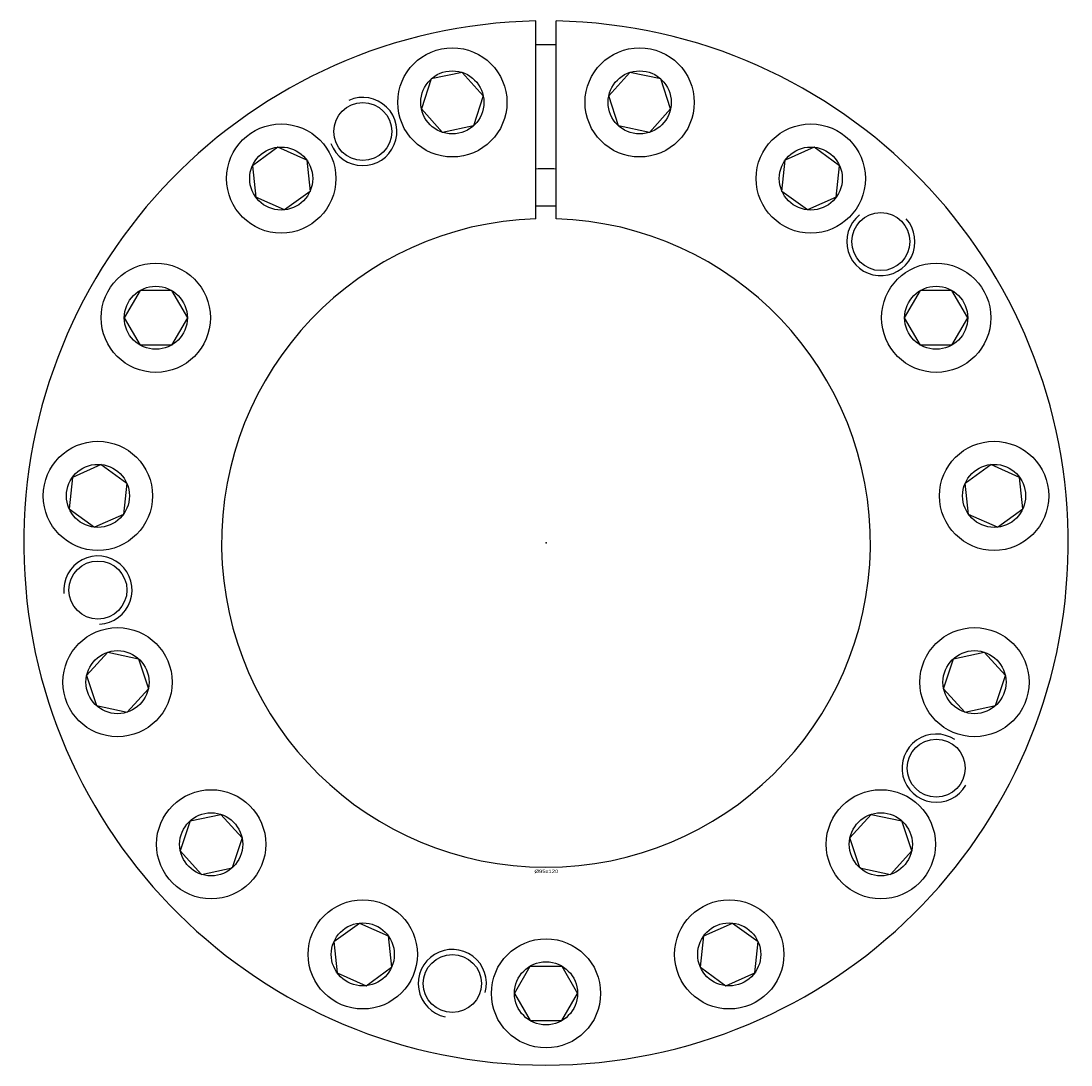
# Model space of a CAD drawing. Extents: x -77 to 77, y -76 to 365.
# Tile 1 of 2: x -77 to 77, y -76 to 76. Entities that reach past the tile are written whole.
import ezdxf
from ezdxf.enums import TextEntityAlignment as Align

# ---------------------------------------------------------------- set-up
doc = ezdxf.new("R2010")
doc.units = 0
doc.linetypes.add('CADRA_SOLID', pattern=[0])
doc.layers.get('0').update_dxf_attribs({"color": 112, "linetype": 'CADRA_SOLID'})

# ---------------------------------------------------------------- blocks, each defined once
blk = doc.blocks.new('BLOCK0')
for p, q in [((-1.5, 47.5), (-1.5, 76.49)), ((1.5, 47.5), (1.5, 76.49)), ((-16.81, 67.99), (-18.24, 63.6)), ((-12.29, 68.95), (-16.81, 67.99)), ((-9.2, 65.52), (-12.29, 68.95)), ((12.29, 68.95), (9.2, 65.52)), ((16.81, 67.99), (12.29, 68.95)), ((18.24, 63.6), (16.81, 67.99)), ((-9.2, 65.52), (-10.63, 61.13)), ((10.63, 61.13), (9.2, 65.52)), ((-15.15, 60.16), (-18.24, 63.6)), ((18.24, 63.6), (15.15, 60.16)), ((-10.63, 61.13), (-15.15, 60.16)), ((15.15, 60.16), (10.63, 61.13)), ((-39.28, 57.99), (-43.01, 55.27)), ((-35.06, 56.11), (-39.28, 57.99)), ((39.28, 57.99), (35.06, 56.11)), ((43.01, 55.27), (39.28, 57.99)), ((-35.06, 56.11), (-34.57, 51.52)), ((34.57, 51.52), (35.06, 56.11)), ((-43.01, 55.27), (-42.53, 50.68)), ((42.53, 50.68), (43.01, 55.27)), ((-34.57, 51.52), (-38.31, 48.8)), ((38.31, 48.8), (34.57, 51.52)), ((-38.31, 48.8), (-42.53, 50.68)), ((42.53, 50.68), (38.31, 48.8)), ((-59.47, 37), (-61.78, 33)), ((-54.85, 37), (-59.47, 37)), ((-54.85, 37), (-52.54, 33)), ((52.54, 33), (54.85, 37)), ((59.47, 37), (54.85, 37)), ((61.78, 33), (59.47, 37)), ((-61.78, 33), (-59.47, 29)), ((-52.54, 33), (-54.85, 29)), ((54.85, 29), (52.54, 33)), ((59.47, 29), (61.78, 33)), ((-54.85, 29), (-59.47, 29)), ((59.47, 29), (54.85, 29)), ((-65.16, 11.49), (-69.38, 9.61)), ((-65.16, 11.49), (-61.42, 8.78)), ((61.42, 8.78), (65.16, 11.49)), ((69.38, 9.61), (65.16, 11.49)), ((-69.38, 9.61), (-69.86, 5.02)), ((69.86, 5.02), (69.38, 9.61)), ((-61.42, 8.78), (-61.9, 4.18)), ((61.9, 4.18), (61.42, 8.78)), ((-69.86, 5.02), (-66.12, 2.31)), ((66.12, 2.31), (69.86, 5.02)), ((-61.9, 4.18), (-66.12, 2.31)), ((66.12, 2.31), (61.9, 4.18)), ((-64.2, -16), (-67.29, -19.43)), ((-64.2, -16), (-59.68, -16.96)), ((59.68, -16.96), (64.2, -16)), ((67.29, -19.43), (64.2, -16)), ((-59.68, -16.96), (-58.25, -21.36)), ((58.25, -21.36), (59.68, -16.96)), ((-67.29, -19.43), (-65.86, -23.83)), ((65.86, -23.83), (67.29, -19.43)), ((-58.25, -21.36), (-61.34, -24.79)), ((61.34, -24.79), (58.25, -21.36)), ((-65.86, -23.83), (-61.34, -24.79)), ((61.34, -24.79), (65.86, -23.83)), ((-52.14, -40.73), (-47.62, -39.77)), ((-47.62, -39.77), (-44.53, -43.2)), ((44.53, -43.2), (47.62, -39.77)), ((47.62, -39.77), (52.14, -40.73)), ((-52.14, -40.73), (-53.57, -45.12)), ((53.57, -45.12), (52.14, -40.73)), ((-44.53, -43.2), (-45.96, -47.6)), ((45.96, -47.6), (44.53, -43.2)), ((-53.57, -45.12), (-50.47, -48.56)), ((50.47, -48.56), (53.57, -45.12)), ((-50.47, -48.56), (-45.96, -47.6)), ((45.96, -47.6), (50.47, -48.56)), ((-31.06, -58.42), (-27.33, -55.7)), ((-27.33, -55.7), (-23.11, -57.58)), ((23.11, -57.58), (27.33, -55.7)), ((27.33, -55.7), (31.06, -58.42)), ((-31.06, -58.42), (-30.58, -63.01)), ((-23.11, -57.58), (-22.63, -62.17)), ((22.63, -62.17), (23.11, -57.58)), ((30.58, -63.01), (31.06, -58.42)), ((-30.58, -63.01), (-26.36, -64.89)), ((-26.36, -64.89), (-22.63, -62.17)), ((-4.62, -66), (-2.31, -62)), ((-2.31, -62), (2.31, -62)), ((2.31, -62), (4.62, -66)), ((22.63, -62.17), (26.36, -64.89)), ((26.36, -64.89), (30.58, -63.01)), ((-4.62, -66), (-2.31, -70)), ((2.31, -70), (4.62, -66)), ((-2.31, -70), (2.31, -70))]:
    blk.add_line(p, q)
for centre, radius in [((-13.72, 64.56), 8), ((13.72, 64.56), 8), ((-13.72, 64.56), 4.62), ((13.72, 64.56), 4.62), ((-26.84, 60.29), 4.25), ((-38.79, 53.4), 8), ((38.79, 53.4), 8), ((-38.79, 53.4), 4.62), ((38.79, 53.4), 4.62), ((49.05, 44.16), 4.25), ((-57.16, 33), 8), ((57.16, 33), 8), ((-57.16, 33), 4.62), ((57.16, 33), 4.62), ((-65.64, 6.9), 8), ((65.64, 6.9), 8), ((-65.64, 6.9), 4.62), ((65.64, 6.9), 4.62), ((-65.64, -6.9), 4.25), ((-62.77, -20.4), 8), ((62.77, -20.4), 8), ((-62.77, -20.4), 4.62), ((62.77, -20.4), 4.62), ((57.16, -33), 4.25), ((-49.05, -44.16), 8), ((49.05, -44.16), 8), ((-49.05, -44.16), 4.62), ((49.05, -44.16), 4.62), ((-26.84, -60.29), 8), ((26.84, -60.29), 8), ((-26.84, -60.29), 4.62), ((26.84, -60.29), 4.62), ((0, -66), 8), ((-13.72, -64.56), 4.25), ((0, -66), 4.62)]:
    blk.add_circle(centre, radius)
for centre, radius, start, end in [((0, 0), 76.5, 91.1235, 448.8765), ((0, 0), 73, 88.8226, 91.1774), ((-26.84, 60.29), 5, 200.7379, 474), ((0, 0), 54.81, 88.4319, 91.5681), ((0, 0), 49.36, 88.2586, 91.7414), ((49.05, 44.16), 5, 128.7379, 402), ((0, 0), 47.52, 91.8089, 448.1911), ((-65.64, -6.9), 5, 272.7379, 546), ((57.16, -33), 5, 56.7379, 330), ((-13.72, -64.56), 5, 344.7379, 618)]:
    blk.add_arc(centre, radius, start, end)
blk.add_point((0, 0))
blk.add_text('%%c95x120', height=0.5).set_placement((-1.69, -48.37), (1.8, -48.37), align=Align.FIT)

msp = doc.modelspace()

# ---------------------------------------------------------------- block references
msp.add_blockref('BLOCK0', (0, 0))

doc.saveas('drawing.dxf')
